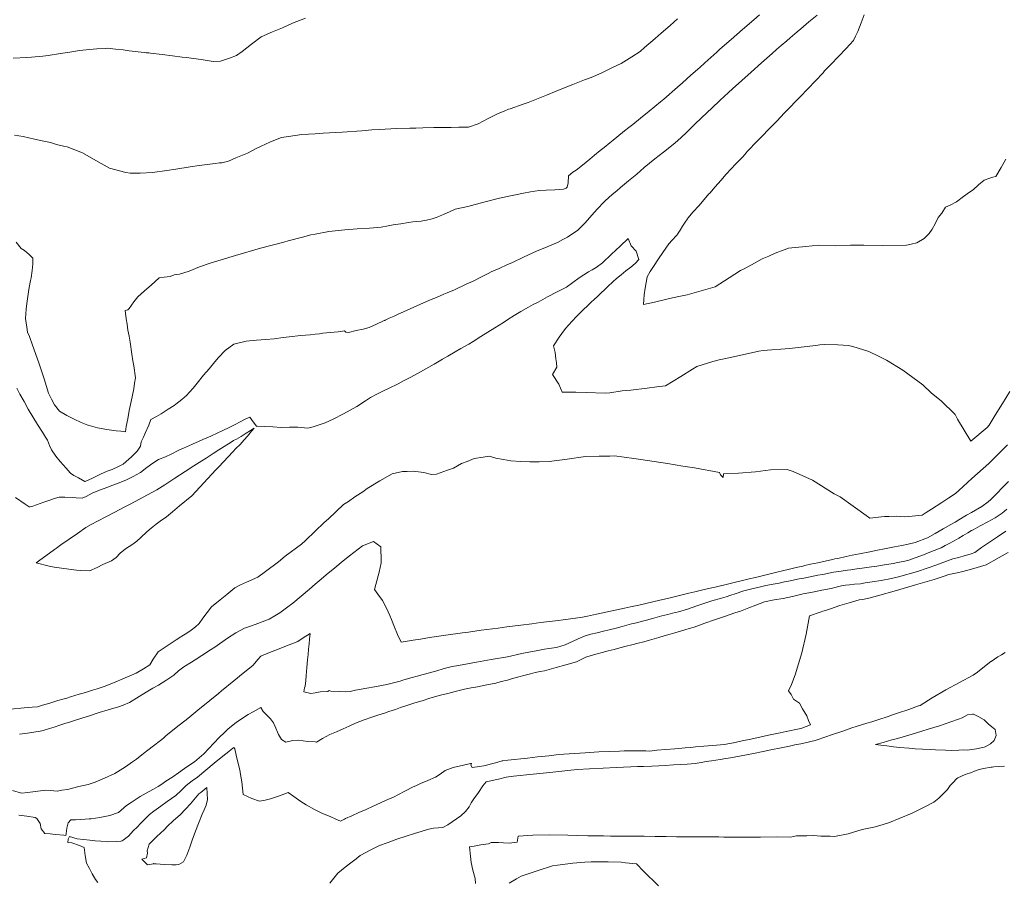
# Model space of a CAD drawing. Header units: inches. Extents: x 11351264 to 11356330, y 6702313 to 6706468.
# Tile 110 of 160: x 11354853 to 11355344, y 6704085 to 6704514. Entities that reach past the tile are written whole.
import ezdxf

# ---------------------------------------------------------------- set-up
doc = ezdxf.new("R2010")
doc.units = ezdxf.units.IN
doc.header["$MEASUREMENT"] = 0
doc.layers.add('Shumate_Contours_clip1', color=7, linetype='Continuous', lineweight=0)

msp = doc.modelspace()

# ---------------------------------------------------------------- linework, layer by layer
at = {"layer": 'Shumate_Contours_clip1'}
for points, elevation in [([(11354995.14, 6704514.99), (11354988.63, 6704512.44), (11354983.61, 6704510.18), (11354978.77, 6704508.08), (11354973.02, 6704505.69), (11354968.27, 6704501.98), (11354963.53, 6704498.32), (11354960.7, 6704496.3), (11354957.24, 6704495), (11354952.72, 6704493.46), (11354949.08, 6704493.43), (11354945.19, 6704493.95), (11354943.13, 6704494.33), (11354939.3, 6704494.88), (11354935.88, 6704495.29), (11354933.61, 6704495.52), (11354928.86, 6704496.13), (11354923.75, 6704496.8), (11354917.9, 6704497.49), (11354916.96, 6704497.61), (11354915.75, 6704497.74), (11354914.73, 6704497.86), (11354910.17, 6704498.4), (11354907.17, 6704498.76), (11354904.16, 6704499.11), (11354900.4, 6704499.55), (11354896.52, 6704500), (11354895.41, 6704499.9), (11354891.16, 6704499.6), (11354885.82, 6704499.16), (11354882.46, 6704498.78), (11354877.62, 6704497.98), (11354872.99, 6704497.28), (11354866.82, 6704496.34), (11354864.25, 6704496.06), (11354858.45, 6704495.56), (11354856.11, 6704495.35), (11354849.4, 6704495)], 1394), ([(11355180.74, 6704514.58), (11355176.99, 6704511.28), (11355172.47, 6704507.43), (11355169.49, 6704504.82), (11355164.17, 6704500.3), (11355161.99, 6704498.39), (11355157.84, 6704495.65), (11355152.61, 6704492.41), (11355148.61, 6704490.5), (11355143.34, 6704487.9), (11355139.9, 6704486.44), (11355137.55, 6704485.47), (11355134.31, 6704484.22), (11355130.2, 6704482.52), (11355128.43, 6704481.87), (11355124.65, 6704480.33), (11355120.22, 6704478.53), (11355115.33, 6704476.57), (11355111.98, 6704475.24), (11355106.15, 6704472.99), (11355103.69, 6704472.07), (11355097.21, 6704469.75), (11355096.36, 6704469.67), (11355094.28, 6704468.6), (11355091.21, 6704467.38), (11355089.19, 6704466.44), (11355086.26, 6704465.02), (11355081.27, 6704462.37), (11355076.41, 6704460.63), (11355071.64, 6704460.56), (11355067.76, 6704460.53), (11355062.54, 6704460.53), (11355059.1, 6704460.44), (11355053.6, 6704460.28), (11355050.14, 6704460.22), (11355047.14, 6704460.14), (11355040.7, 6704460.04), (11355031.97, 6704459.51), (11355028.18, 6704459.23), (11355023.31, 6704458.87), (11355013.46, 6704458.1), (11355003.98, 6704457.66), (11355000, 6704457.39), (11354993.33, 6704456.93), (11354986.66, 6704456.04), (11354983.18, 6704455.5), (11354980.96, 6704454.71), (11354977.36, 6704453.18), (11354973.11, 6704451.1), (11354970.6, 6704449.93), (11354966.16, 6704447.75), (11354960.49, 6704445.36), (11354956.82, 6704443.68), (11354953.46, 6704442.8), (11354952.27, 6704442.81), (11354950.05, 6704442.55), (11354942.18, 6704441.5), (11354937.72, 6704440.92), (11354930.42, 6704439.67), (11354926.07, 6704439.08), (11354918.79, 6704438.1), (11354912.66, 6704437.78), (11354907.77, 6704437.66), (11354905.57, 6704438.01), (11354897.44, 6704440.27), (11354890.61, 6704444.02), (11354883.93, 6704447.77), (11354876.35, 6704450.8), (11354874.53, 6704451.11), (11354872.39, 6704451.66), (11354870.41, 6704452.22), (11354868.04, 6704453.03), (11354864.7, 6704453.7), (11354860.05, 6704454.73), (11354854.33, 6704455.96), (11354850.09, 6704456.69)], 1392), ([(11355221.55, 6704516.58), (11355218.69, 6704514.19), (11355213.04, 6704509.32), (11355207.4, 6704504.4), (11355201.77, 6704499.46), (11355200.26, 6704498.07), (11355194.38, 6704492.75), (11355191.83, 6704490.37), (11355187.38, 6704486.53), (11355183.15, 6704482.8), (11355180.6, 6704480.59), (11355173.83, 6704474.64), (11355172.11, 6704473.21), (11355166.48, 6704468.59), (11355162.18, 6704465.12), (11355158.34, 6704462.04), (11355156.32, 6704460.41), (11355154.27, 6704458.76), (11355150.47, 6704455.7), (11355148.66, 6704454.23), (11355146.96, 6704452.86), (11355144.13, 6704450.57), (11355142.09, 6704448.93), (11355139.25, 6704446.64), (11355136.91, 6704444.75), (11355133.31, 6704441.76), (11355130.16, 6704439.25), (11355128.41, 6704438.27), (11355126.24, 6704436.37), (11355126.18, 6704432.97), (11355125.62, 6704430.73), (11355125.15, 6704430.3), (11355123.87, 6704429.68), (11355119.42, 6704429.37), (11355115.1, 6704429.2), (11355111.71, 6704429), (11355107.28, 6704428.4), (11355103.95, 6704427.81), (11355099.86, 6704426.97), (11355096.54, 6704426.19), (11355091.93, 6704425.18), (11355084.03, 6704423.26), (11355076.19, 6704421.09), (11355073.74, 6704420.62), (11355069.81, 6704419.71), (11355067.22, 6704418.64), (11355063.92, 6704417.09), (11355062.39, 6704416.38), (11355060.88, 6704415.71), (11355058.37, 6704415), (11355055.58, 6704414.25), (11355052.85, 6704413.81), (11355050.74, 6704413.59), (11355048.63, 6704413.38), (11355046.53, 6704413.07), (11355042.74, 6704412.53), (11355038.83, 6704411.92), (11355036.42, 6704411.42), (11355032.88, 6704410.75), (11355027.15, 6704410.29), (11355020.98, 6704409.9), (11355014.82, 6704409.52), (11355006.87, 6704408.56), (11355000, 6704407.36), (11354997.88, 6704406.99), (11354993.63, 6704405.87), (11354986.44, 6704403.96), (11354984.33, 6704403.31), (11354972.79, 6704400.27), (11354960.23, 6704396.62), (11354947.68, 6704392.87), (11354942.34, 6704390.99), (11354937.07, 6704388.92), (11354932.36, 6704387.41), (11354929.73, 6704386.97), (11354927.75, 6704386.28), (11354924.75, 6704385.9), (11354922.19, 6704385.53), (11354918.15, 6704381.94), (11354914.88, 6704379.03), (11354911.55, 6704376.15), (11354909.51, 6704373.54), (11354907.24, 6704370.27), (11354906.62, 6704369.63), (11354905.17, 6704369.19), (11354905.77, 6704365.11), (11354906.17, 6704362.47), (11354906.62, 6704359.53), (11354907.2, 6704356.44), (11354907.67, 6704353.5), (11354908.62, 6704347.56), (11354909.12, 6704344.2), (11354909.5, 6704341.62), (11354910.3, 6704335.7), (11354909.96, 6704333.08), (11354909.61, 6704330.17), (11354908.26, 6704323.97), (11354907.3, 6704319.37), (11354906.51, 6704315.2), (11354905.78, 6704311.43), (11354905.34, 6704308.83), (11354903.06, 6704309.09), (11354900.76, 6704309.3), (11354896.15, 6704309.94), (11354891.5, 6704310.85), (11354886.86, 6704312.07), (11354886.67, 6704312.12), (11354883.29, 6704313.41), (11354879.73, 6704315.1), (11354876.11, 6704317.02), (11354872.49, 6704319.04), (11354870.02, 6704322.24), (11354868.43, 6704325.13), (11354867.01, 6704328.02), (11354864.79, 6704335.29), (11354863.2, 6704340.24), (11354862.27, 6704342.68), (11354861.3, 6704345.51), (11354859.03, 6704352), (11354857.48, 6704356.26), (11354856.52, 6704358.45), (11354856.23, 6704360.97), (11354855.48, 6704365.3), (11354855.91, 6704369.9), (11354856.11, 6704372.74), (11354856.65, 6704376.18), (11354857.05, 6704378.59), (11354857.41, 6704380.7), (11354858.07, 6704384.3), (11354858.28, 6704385.55), (11354858.84, 6704389.19), (11354859.23, 6704392.46), (11354859.23, 6704393.14), (11354859.23, 6704395.33), (11354857.43, 6704397.2), (11354855.1, 6704399.09), (11354853.33, 6704400.19), (11354850.92, 6704403.33)], 1390), ([(11355250.24, 6704516.39), (11355246.24, 6704513.11), (11355242.12, 6704509.7), (11355240.27, 6704508.18), (11355236.81, 6704505.2), (11355235.12, 6704503.73), (11355232.33, 6704501.32), (11355229.99, 6704499.27), (11355227.85, 6704497.42), (11355222.56, 6704492.66), (11355217.42, 6704487.99), (11355212.72, 6704483.84), (11355208.15, 6704479.78), (11355206.12, 6704477.91), (11355201.79, 6704473.89), (11355197.73, 6704470.09), (11355195.46, 6704467.93), (11355189.47, 6704462.29), (11355184.75, 6704457.69), (11355180.64, 6704453.85), (11355178.44, 6704452.05), (11355173.66, 6704448.2), (11355169.36, 6704444.85), (11355166.69, 6704442.65), (11355164.03, 6704440.52), (11355160.34, 6704437.29), (11355156.26, 6704433.9), (11355152.19, 6704430.51), (11355150.38, 6704428.99), (11355148.15, 6704427.05), (11355144.65, 6704423.94), (11355144.02, 6704423.39), (11355140.53, 6704419.77), (11355137.93, 6704416.74), (11355134.6, 6704412.94), (11355131.43, 6704409.87), (11355130.77, 6704409.17), (11355129.49, 6704408.32), (11355125.87, 6704405.88), (11355123.55, 6704404.58), (11355120.88, 6704403.23), (11355115.65, 6704401.04), (11355110.4, 6704398.91), (11355104.2, 6704395.98), (11355097.97, 6704393.09), (11355095.97, 6704392.2), (11355091.72, 6704390.25), (11355087.72, 6704388.49), (11355086.17, 6704387.71), (11355082.98, 6704386.05), (11355078.69, 6704383.96), (11355075.29, 6704382.36), (11355069.41, 6704379.57), (11355065.88, 6704378.1), (11355065.01, 6704377.74), (11355064.18, 6704377.38), (11355060.46, 6704375.82), (11355057.9, 6704374.71), (11355055.57, 6704373.72), (11355050.68, 6704371.6), (11355045.8, 6704369.47), (11355043.99, 6704368.66), (11355041.65, 6704367.57), (11355039.3, 6704366.48), (11355036.96, 6704365.39), (11355034.92, 6704364.45), (11355034.7, 6704364.35), (11355034.44, 6704364.22), (11355033.79, 6704363.91), (11355030.51, 6704362.38), (11355026.94, 6704360.8), (11355023.92, 6704360.01), (11355020.35, 6704359.26), (11355016.64, 6704358.25), (11355015.19, 6704358.4), (11355014.57, 6704359.09), (11355011.39, 6704358.65), (11355007.51, 6704358.37), (11355003.83, 6704357.91), (11355002.12, 6704357.64), (11355000, 6704357.42), (11354997.49, 6704357.16), (11354992.87, 6704356.83), (11354987, 6704356.21), (11354984.03, 6704355.75), (11354979.48, 6704355.22), (11354975.45, 6704354.85), (11354970.7, 6704354.46), (11354965.57, 6704353.95), (11354959.45, 6704352.56), (11354955.13, 6704349.41), (11354951.72, 6704345.85), (11354949.97, 6704343.62), (11354947.05, 6704340.18), (11354944.31, 6704337.09), (11354941.18, 6704333), (11354939.14, 6704330.56), (11354937.27, 6704328.49), (11354935.74, 6704326.95), (11354933.42, 6704324.84), (11354930.52, 6704322.52), (11354929.64, 6704321.94), (11354926.69, 6704320.04), (11354923.12, 6704317.71), (11354920.85, 6704316.43), (11354917.98, 6704314.97), (11354917.02, 6704312.16), (11354915.24, 6704308.13), (11354914.33, 6704306.12), (11354913.25, 6704303.83), (11354912.91, 6704301.59), (11354911.28, 6704299.17), (11354908.36, 6704296.42), (11354904.19, 6704292.67), (11354901.9, 6704291.58), (11354898.71, 6704290.08), (11354896.31, 6704289.12), (11354892.9, 6704287.72), (11354890.93, 6704286.77), (11354888.96, 6704285.79), (11354885.26, 6704284.06), (11354885.16, 6704284.1), (11354881.93, 6704285.87), (11354879.65, 6704287.04), (11354877.94, 6704288.22), (11354877.88, 6704288.27), (11354877.78, 6704288.41), (11354875.85, 6704290.66), (11354872.88, 6704294.08), (11354870.72, 6704296.72), (11354868.51, 6704299.79), (11354867.55, 6704301.94), (11354866.44, 6704304.62), (11354865.47, 6704306.1), (11354863.96, 6704308.58), (11354861.56, 6704312.41), (11354859.17, 6704316.25), (11354856.88, 6704320.14), (11354854.84, 6704323.89), (11354852.78, 6704327.63), (11354851.13, 6704330.51)], 1388), ([(11355344.44, 6704444.61), (11355342.08, 6704440.58), (11355339.42, 6704436.08), (11355337.97, 6704435.64), (11355336.48, 6704435.25), (11355333.6, 6704434.26), (11355330.83, 6704431.83), (11355328.18, 6704429.46), (11355326.36, 6704428.27), (11355323.35, 6704426.16), (11355319.73, 6704423.37), (11355316.59, 6704421.79), (11355314.38, 6704420.75), (11355312.48, 6704417.86), (11355310.73, 6704415.62), (11355309.14, 6704412.51), (11355307.68, 6704409.86), (11355306.21, 6704407.62), (11355303.64, 6704405.14), (11355300.06, 6704403.02), (11355297.13, 6704402.26), (11355294.79, 6704401.89), (11355282.93, 6704401.72), (11355273.54, 6704401.83), (11355266.96, 6704401.77), (11355259.43, 6704401.43), (11355251.01, 6704401.78), (11355244.73, 6704401.23), (11355235.97, 6704400.4), (11355233.93, 6704399.43), (11355229.34, 6704397.91), (11355226.26, 6704396.29), (11355222.97, 6704395.03), (11355219, 6704392.85), (11355213.99, 6704389.99), (11355212.09, 6704389.13), (11355206.5, 6704385.58), (11355199.39, 6704381.05), (11355185.54, 6704377.1), (11355181.37, 6704376.17), (11355176.63, 6704375.17), (11355169.27, 6704373.49), (11355163.64, 6704372.2), (11355163.8, 6704374.82), (11355164.07, 6704377.04), (11355164.48, 6704380.43), (11355165.53, 6704386.1), (11355167.1, 6704388.65), (11355168.69, 6704391.21), (11355171.17, 6704394.96), (11355173.34, 6704398.14), (11355176.42, 6704402.56), (11355177.96, 6704404.27), (11355180.16, 6704406.7), (11355180.43, 6704407.02), (11355180.64, 6704407.29), (11355181.92, 6704409.28), (11355183.2, 6704411.26), (11355184.48, 6704413.25), (11355185.58, 6704414.97), (11355185.82, 6704415.25), (11355188.53, 6704418.36), (11355191.25, 6704421.48), (11355193.97, 6704424.59), (11355196.36, 6704427.34), (11355196.56, 6704427.57), (11355196.77, 6704427.8), (11355199.48, 6704430.91), (11355202.2, 6704434.03), (11355204.91, 6704437.14), (11355207.35, 6704439.95), (11355207.52, 6704440.12), (11355209.48, 6704442.11), (11355211.26, 6704443.93), (11355213.2, 6704445.93), (11355215.11, 6704447.93), (11355215.25, 6704448.35), (11355217.02, 6704450.15), (11355218.96, 6704452.17), (11355220.89, 6704454.19), (11355222.82, 6704456.21), (11355226.27, 6704459.72), (11355230.14, 6704463.71), (11355234.01, 6704467.7), (11355237.87, 6704471.68), (11355238.45, 6704472.39), (11355241.77, 6704475.79), (11355245.61, 6704479.77), (11355249.45, 6704483.76), (11355253.27, 6704487.74), (11355254.03, 6704488.78), (11355257.1, 6704491.91), (11355260.91, 6704495.91), (11355264.7, 6704499.91), (11355268.47, 6704503.91), (11355269.48, 6704505.97), (11355270.58, 6704508.33), (11355272.32, 6704512.68), (11355273.75, 6704516.6)], 1388), ([(11355346.46, 6704328.96), (11355342.8, 6704323), (11355339.13, 6704317.04), (11355336.15, 6704312.16), (11355335.05, 6704311), (11355327.02, 6704304.1), (11355320.37, 6704315.14), (11355319.1, 6704317.47), (11355312.2, 6704324.22), (11355307.28, 6704328.1), (11355302.95, 6704332.17), (11355293.01, 6704339.5), (11355284.89, 6704344.48), (11355281.29, 6704346.33), (11355276.1, 6704348.86), (11355268.13, 6704351.33), (11355265.89, 6704351.82), (11355260.54, 6704352.08), (11355253.88, 6704352.37), (11355251.7, 6704352.09), (11355249.71, 6704351.84), (11355236.58, 6704350.41), (11355223.43, 6704349.41), (11355221.26, 6704349.01), (11355207.12, 6704345.9), (11355201.45, 6704344.65), (11355198.34, 6704343.79), (11355190.3, 6704341.42), (11355188.14, 6704340.1), (11355182.33, 6704336.32), (11355174.65, 6704331.67), (11355170.36, 6704331.16), (11355165.46, 6704330.48), (11355157.37, 6704329.64), (11355153.15, 6704329.16), (11355146.97, 6704328.3), (11355144.54, 6704328.01), (11355135.2, 6704328.46), (11355130.02, 6704328.53), (11355127.4, 6704328.61), (11355123.18, 6704328.62), (11355121.49, 6704332.61), (11355118.34, 6704337.4), (11355120.57, 6704340.98), (11355120.3, 6704343.18), (11355120.07, 6704345.22), (11355119.71, 6704348.38), (11355118.85, 6704351.65), (11355121.62, 6704355.99), (11355122.98, 6704357.87), (11355124.79, 6704360.32), (11355126.32, 6704362.04), (11355128.11, 6704363.97), (11355130.34, 6704366.27), (11355133.41, 6704369.4), (11355136.09, 6704371.94), (11355137.62, 6704373.39), (11355139.18, 6704374.83), (11355140.73, 6704376.27), (11355142.63, 6704378.01), (11355144.3, 6704379.58), (11355145.97, 6704381.15), (11355148.48, 6704383.48), (11355150.26, 6704385.16), (11355152.6, 6704387.06), (11355154.96, 6704388.97), (11355157.34, 6704390.87), (11355159.51, 6704392.61), (11355159.74, 6704392.85), (11355161.34, 6704394.74), (11355160.01, 6704398.79), (11355157.62, 6704401.57), (11355155.99, 6704405.16), (11355152.03, 6704401.35), (11355147.83, 6704397.3), (11355143.31, 6704393.05), (11355140.03, 6704390.73), (11355138.19, 6704389.47), (11355136.29, 6704388.46), (11355131.69, 6704385.54), (11355128.51, 6704383.15), (11355125.37, 6704380.94), (11355120.65, 6704378.63), (11355115.81, 6704376.13), (11355111.12, 6704373.5), (11355108.75, 6704372.2), (11355106.35, 6704370.91), (11355102.48, 6704368.8), (11355099.25, 6704366.81), (11355096.01, 6704364.72), (11355093.87, 6704363.31), (11355089.55, 6704360.63), (11355082.64, 6704356.34), (11355078.85, 6704353.85), (11355076.65, 6704352.41), (11355072.58, 6704350.31), (11355069.86, 6704348.75), (11355066.06, 6704346.59), (11355063.44, 6704345.05), (11355059.25, 6704342.6), (11355053.94, 6704339.51), (11355047.67, 6704336.06), (11355044.1, 6704334.2), (11355041.35, 6704332.79), (11355036.55, 6704330.42), (11355034.08, 6704329.16), (11355030.65, 6704327.5), (11355027.57, 6704325.87), (11355025, 6704324.23), (11355020.82, 6704321.44), (11355014.11, 6704317.81), (11355008.99, 6704315.13), (11355004.99, 6704313.25), (11355000, 6704311.66), (11354999.57, 6704311.52), (11354996.37, 6704310.65), (11354991.28, 6704311.16), (11354987.17, 6704311.16), (11354983.08, 6704311.04), (11354978.91, 6704311.27), (11354974.74, 6704311.47), (11354971.05, 6704311.56), (11354970.76, 6704311.54), (11354970.65, 6704311.6), (11354969.07, 6704313.73), (11354967.46, 6704316.05), (11354965.04, 6704315.17), (11354962.32, 6704313.69), (11354960.49, 6704312.66), (11354957.42, 6704311.06), (11354953.6, 6704309.25), (11354951.5, 6704308.3), (11354947.97, 6704306.7), (11354944.02, 6704304.93), (11354942.18, 6704304.11), (11354938.73, 6704302.57), (11354934.35, 6704300.65), (11354932.05, 6704299.58), (11354928.18, 6704297.67), (11354925.28, 6704296.41), (11354921.89, 6704294.95), (11354919.04, 6704293.24), (11354915.98, 6704291.05), (11354912.81, 6704288.56), (11354909.19, 6704286.52), (11354905.61, 6704284.69), (11354900.85, 6704282.9), (11354898.53, 6704282), (11354896.57, 6704281.25), (11354892.35, 6704279.67), (11354888.72, 6704278.24), (11354885.76, 6704276.65), (11354883.85, 6704275.78), (11354880.87, 6704275.89), (11354878.72, 6704276.14), (11354875.14, 6704276.2), (11354872.25, 6704276.29), (11354870.51, 6704275.78), (11354867.15, 6704274.55), (11354864.65, 6704273.67), (11354859.23, 6704271.75), (11354857.79, 6704271.35), (11354857.38, 6704271.4), (11354855.43, 6704272.77), (11354850.46, 6704276.1)], 1386), ([(11355345.17, 6704302.38), (11355341.94, 6704299.02), (11355336, 6704293.05), (11355327.47, 6704285.5), (11355320.9, 6704279.49), (11355319.28, 6704278.06), (11355316.01, 6704275.92), (11355312.43, 6704273.56), (11355307.31, 6704270.21), (11355304.7, 6704268.57), (11355302.67, 6704267.21), (11355297.71, 6704266.71), (11355294.02, 6704266.52), (11355289.67, 6704266.73), (11355286.09, 6704266.68), (11355283.92, 6704266.53), (11355276.66, 6704265.72), (11355274.81, 6704267.05), (11355261.85, 6704276.33), (11355258.81, 6704277.87), (11355248.05, 6704284.74), (11355238.4, 6704289.04), (11355235.4, 6704289.96), (11355227.07, 6704289.91), (11355219.59, 6704288.93), (11355211.01, 6704288.14), (11355203.65, 6704287.82), (11355203.47, 6704286.03), (11355202.16, 6704287.41), (11355201.65, 6704288.55), (11355189.11, 6704290.84), (11355183.26, 6704291.73), (11355175.73, 6704293.04), (11355162.42, 6704295.09), (11355158.82, 6704295.58), (11355149.27, 6704296.76), (11355146.85, 6704296.74), (11355141.57, 6704296.68), (11355134.8, 6704296.52), (11355125.61, 6704295.17), (11355116.75, 6704294.08), (11355111.69, 6704293.9), (11355107.1, 6704293.89), (11355102.41, 6704294.02), (11355097.52, 6704294.42), (11355093.86, 6704295), (11355090.04, 6704295.6), (11355086.69, 6704296.67), (11355083.74, 6704296.24), (11355079.35, 6704295.47), (11355075.77, 6704294.04), (11355072.95, 6704292.95), (11355068.88, 6704290.69), (11355066.01, 6704289.65), (11355060.44, 6704287.67), (11355058.06, 6704287.53), (11355054.19, 6704288.45), (11355048.77, 6704289.18), (11355045.88, 6704289.11), (11355043.5, 6704289.09), (11355038.45, 6704287.9), (11355032.18, 6704284.36), (11355025.96, 6704280.53), (11355023.69, 6704278.84), (11355019.8, 6704276.45), (11355016.64, 6704274.07), (11355014.17, 6704272.55), (11355006.65, 6704265.49), (11355004.48, 6704263.59), (11355000, 6704259.33), (11354995.15, 6704254.72), (11354993.22, 6704252.89), (11354985.07, 6704246.79), (11354981.62, 6704244.05), (11354975.28, 6704239.21), (11354971.42, 6704236.44), (11354965.74, 6704233.91), (11354962.8, 6704232.47), (11354959.99, 6704230.99), (11354955.96, 6704227.66), (11354952.59, 6704225.03), (11354948.23, 6704221.59), (11354943.97, 6704215.86), (11354942.05, 6704213.33), (11354940.29, 6704211.64), (11354938.18, 6704210.03), (11354935.92, 6704208.44), (11354933.57, 6704206.96), (11354933.47, 6704206.85), (11354933, 6704206.58), (11354930.68, 6704205.15), (11354927.69, 6704203.2), (11354924.71, 6704201.23), (11354921.75, 6704199.15), (11354919.13, 6704195.58), (11354917.53, 6704192.69), (11354914.37, 6704190.62), (11354910.71, 6704188.45), (11354904.11, 6704185.72), (11354900.16, 6704184.08), (11354894.74, 6704181.81), (11354891.27, 6704180.68), (11354888.9, 6704180.01), (11354886.92, 6704179.44), (11354884.26, 6704178.64), (11354882.23, 6704178.03), (11354878, 6704176.72), (11354876.06, 6704176.14), (11354874.13, 6704175.57), (11354871.72, 6704174.85), (11354867.68, 6704173.6), (11354863.96, 6704172.5), (11354861.54, 6704171.79), (11354858.92, 6704171.59), (11354856.92, 6704171.42), (11354854.93, 6704171.25), (11354848.06, 6704170.58)], 1384), ([(11355345.68, 6704284.05), (11355343.24, 6704281.5), (11355339.45, 6704277.54), (11355336.96, 6704275.07), (11355335.67, 6704273.86), (11355332.48, 6704271.63), (11355327.28, 6704268.63), (11355324.78, 6704267.19), (11355320.89, 6704264.94), (11355319.09, 6704263.85), (11355317.04, 6704262.66), (11355313.13, 6704260.43), (11355309.22, 6704258.19), (11355305.32, 6704255.95), (11355299.19, 6704253.57), (11355295.69, 6704252.86), (11355292.59, 6704252.22), (11355288.83, 6704251.44), (11355283.94, 6704250.49), (11355280.4, 6704249.85), (11355275.79, 6704248.91), (11355272.19, 6704248.17), (11355271.36, 6704248.04), (11355267.85, 6704247.29), (11355264.74, 6704246.62), (11355260.67, 6704245.74), (11355259.17, 6704245.43), (11355257.98, 6704245.19), (11355254.34, 6704244.39), (11355250.7, 6704243.59), (11355247.06, 6704242.77), (11355244.17, 6704242.11), (11355243.2, 6704241.91), (11355239.84, 6704241.11), (11355236.47, 6704240.32), (11355233.1, 6704239.52), (11355230.22, 6704238.82), (11355229.54, 6704238.69), (11355226.19, 6704237.88), (11355222.84, 6704237.08), (11355219.49, 6704236.27), (11355216.43, 6704235.54), (11355213.03, 6704234.72), (11355209.63, 6704233.9), (11355206.23, 6704233.08), (11355202.92, 6704232.28), (11355202.8, 6704232.24), (11355199.45, 6704231.45), (11355197, 6704230.86), (11355192.67, 6704229.89), (11355189.31, 6704229.14), (11355186.25, 6704228.39), (11355182.94, 6704227.58), (11355179.63, 6704226.77), (11355176.33, 6704225.96), (11355174.21, 6704225.46), (11355171.81, 6704224.88), (11355168.31, 6704224.04), (11355164.82, 6704223.22), (11355161.32, 6704222.41), (11355157.18, 6704221.65), (11355154.2, 6704220.95), (11355147.2, 6704219.41), (11355140.21, 6704217.9), (11355135.85, 6704216.98), (11355133.22, 6704216.43), (11355124.93, 6704215.2), (11355119.88, 6704214.61), (11355116.8, 6704214.25), (11355112.39, 6704213.72), (11355107.99, 6704213.16), (11355102.55, 6704212.46), (11355095.54, 6704211.55), (11355091.25, 6704210.98), (11355082.83, 6704209.89), (11355076.38, 6704209.04), (11355073.49, 6704208.66), (11355065.13, 6704207.53), (11355056.98, 6704206.24), (11355052.52, 6704205.53), (11355048.83, 6704204.94), (11355042.87, 6704203.99), (11355041.11, 6704207.72), (11355039.57, 6704211.53), (11355038.01, 6704215.33), (11355037.19, 6704217.27), (11355035.52, 6704220.91), (11355033.62, 6704224.72), (11355031.16, 6704227.94), (11355029.56, 6704230.17), (11355030.24, 6704232.66), (11355031.92, 6704238.82), (11355032.81, 6704243.44), (11355032.82, 6704246.58), (11355032.77, 6704249.36), (11355032.75, 6704251.56), (11355029.06, 6704254.11), (11355023.6, 6704252), (11355017.15, 6704246.92), (11355013.95, 6704244.48), (11355009.71, 6704241.05), (11355005.46, 6704237.52), (11355002.92, 6704235.32), (11355000, 6704232.88), (11354997.09, 6704230.45), (11354988.76, 6704223.34), (11354985.62, 6704221.05), (11354982.29, 6704218.62), (11354979.83, 6704217.16), (11354976.98, 6704215.5), (11354971.42, 6704213.3), (11354968.15, 6704212.18), (11354964.72, 6704210.99), (11354960.39, 6704208.57), (11354956.27, 6704205.89), (11354949.92, 6704201.55), (11354947.85, 6704200.19), (11354943.44, 6704197.33), (11354940.09, 6704195.17), (11354938.28, 6704194.08), (11354934.56, 6704191.74), (11354931.9, 6704189.69), (11354929.45, 6704187.57), (11354925.48, 6704184.81), (11354921.84, 6704182.56), (11354919.1, 6704181.1), (11354915.67, 6704179), (11354912.25, 6704176.9), (11354907.4, 6704173.94), (11354904.22, 6704172.61), (11354901.92, 6704171.79), (11354896.74, 6704170.22), (11354892.32, 6704168.84), (11354886.89, 6704167.12), (11354884.09, 6704166.22), (11354883.09, 6704165.91), (11354880.52, 6704165.09), (11354877.9, 6704164.27), (11354875.15, 6704163.39), (11354872.71, 6704162.62), (11354869.78, 6704161.69), (11354867.53, 6704160.98), (11354864.41, 6704159.98), (11354863.65, 6704159.79), (11354862.86, 6704159.66), (11354856.6, 6704158.68), (11354852.48, 6704158.1)], 1382), ([(11355344.91, 6704270.3), (11355342.63, 6704268.2), (11355339.05, 6704266.01), (11355335.36, 6704263.93), (11355331.62, 6704261.9), (11355328.17, 6704260.03), (11355327.72, 6704259.75), (11355327.34, 6704259.55), (11355325.42, 6704258.42), (11355323.17, 6704257.09), (11355320.92, 6704255.75), (11355318.68, 6704254.49), (11355316.21, 6704253.16), (11355314.19, 6704252.15), (11355312.16, 6704251.03), (11355307.28, 6704249.11), (11355303.26, 6704247.58), (11355295.55, 6704244.69), (11355293.18, 6704244.17), (11355290.44, 6704243.61), (11355288.32, 6704243.18), (11355284.89, 6704242.6), (11355280.07, 6704241.91), (11355277.41, 6704241.54), (11355271.67, 6704240.64), (11355270.17, 6704240.53), (11355267.08, 6704240.09), (11355265.47, 6704239.83), (11355262.35, 6704239.38), (11355258.47, 6704238.78), (11355253.08, 6704237.75), (11355250.63, 6704237.29), (11355248.39, 6704236.83), (11355245.94, 6704236.37), (11355243.69, 6704235.92), (11355241.26, 6704235.46), (11355236.03, 6704234.35), (11355234.01, 6704233.98), (11355231.32, 6704233.45), (11355229.34, 6704233.08), (11355224.69, 6704232.22), (11355221.36, 6704231.44), (11355219.23, 6704230.93), (11355217.09, 6704230.39), (11355213.77, 6704229.52), (11355209.36, 6704228.07), (11355207.33, 6704227.4), (11355204.9, 6704226.64), (11355202.66, 6704225.9), (11355197.86, 6704224.51), (11355193.37, 6704223.04), (11355190.36, 6704222.03), (11355185.61, 6704220.44), (11355181.12, 6704219.12), (11355178.12, 6704218.36), (11355175.92, 6704217.79), (11355172.92, 6704217.02), (11355168.24, 6704215.78), (11355165.25, 6704215), (11355163.22, 6704214.47), (11355160.23, 6704213.69), (11355157.75, 6704213.03), (11355153.12, 6704211.79), (11355150.03, 6704210.94), (11355146.63, 6704210.1), (11355143.79, 6704209.41), (11355140.58, 6704208.66), (11355137.45, 6704207.88), (11355134.57, 6704207.15), (11355131.15, 6704205.68), (11355128.7, 6704204.43), (11355124.73, 6704202.6), (11355120.35, 6704201.35), (11355116.54, 6704200.76), (11355114.26, 6704200.5), (11355110.15, 6704199.7), (11355107.37, 6704199.18), (11355103.11, 6704198.35), (11355095.86, 6704196.74), (11355087.78, 6704195.26), (11355080.4, 6704193.95), (11355071.5, 6704192.4), (11355068.36, 6704191.79), (11355064.98, 6704191.01), (11355059.41, 6704189.43), (11355053.84, 6704187.86), (11355050.86, 6704187.03), (11355048.27, 6704186.29), (11355044.15, 6704185.15), (11355043.21, 6704184.87), (11355042.42, 6704184.62), (11355035.79, 6704182.83), (11355029.61, 6704181.74), (11355025.77, 6704181.06), (11355020.07, 6704180.11), (11355017.44, 6704179.38), (11355014.89, 6704179.28), (11355012.13, 6704179.47), (11355007.87, 6704179.59), (11355006.98, 6704179.84), (11355006.22, 6704179.43), (11355002.46, 6704179.21), (11355000, 6704178.69), (11354999.97, 6704178.68), (11354997.84, 6704178.37), (11354994.27, 6704179.27), (11354994.74, 6704181.21), (11354994.99, 6704182.03), (11354995.26, 6704184.93), (11354995.48, 6704187.33), (11354995.85, 6704191.32), (11354996.21, 6704195.14), (11354996.47, 6704197.91), (11354996.7, 6704200.45), (11354996.96, 6704203.18), (11354997.16, 6704205.46), (11354997.44, 6704208.31), (11354994.07, 6704206.09), (11354991.32, 6704204.34), (11354984.89, 6704201.86), (11354981.26, 6704200.4), (11354977.15, 6704198.81), (11354972.88, 6704196.93), (11354971.31, 6704195.32), (11354969.08, 6704192.44), (11354966.42, 6704190.32), (11354964.14, 6704188.45), (11354959.45, 6704184.73), (11354953.28, 6704179.72), (11354951.73, 6704178.46), (11354947.44, 6704174.98), (11354941.49, 6704170.13), (11354936.43, 6704166), (11354930.7, 6704161.37), (11354925.54, 6704157.27), (11354924.34, 6704156.07), (11354922.8, 6704155.01), (11354919.4, 6704152.35), (11354916.6, 6704150.16), (11354914.43, 6704148.49), (11354910.84, 6704145.71), (11354908.92, 6704144.35), (11354905.41, 6704141.82), (11354900.11, 6704138.59), (11354894.91, 6704136.18), (11354890.23, 6704134.18), (11354886.77, 6704133.1), (11354882.08, 6704132.01), (11354876.42, 6704130.6), (11354873.63, 6704130.26), (11354871.35, 6704129.76), (11354867.95, 6704130.03), (11354865.69, 6704130.16), (11354860.33, 6704129.51), (11354856.66, 6704129.12), (11354853.45, 6704128.78), (11354848.98, 6704129.98)], 1380), ([(11355344.47, 6704259.23), (11355340.26, 6704256.52), (11355336.19, 6704253.81), (11355332.25, 6704251.09), (11355328.86, 6704248.69), (11355327.09, 6704248.04), (11355323.1, 6704246.89), (11355320.76, 6704246.21), (11355318.04, 6704245.45), (11355314.78, 6704244.29), (11355309.96, 6704242.59), (11355305.14, 6704240.9), (11355300.34, 6704239.2), (11355290.81, 6704236.55), (11355287.35, 6704235.63), (11355282.3, 6704234.79), (11355277.72, 6704234.05), (11355274.28, 6704233.47), (11355271.86, 6704233.07), (11355268.99, 6704232.91), (11355266.39, 6704232.57), (11355264.51, 6704232.3), (11355262.4, 6704232.05), (11355259.86, 6704231.4), (11355257.26, 6704230.76), (11355252.57, 6704229.85), (11355248, 6704228.96), (11355243.32, 6704228.03), (11355237.97, 6704226.72), (11355233.29, 6704225.82), (11355228.82, 6704225), (11355224.09, 6704224.13), (11355219.7, 6704222.42), (11355216.23, 6704221.04), (11355212.16, 6704219.49), (11355209.26, 6704218.56), (11355204.64, 6704216.98), (11355199.1, 6704215.18), (11355194.25, 6704213.43), (11355189.01, 6704211.53), (11355186.51, 6704210.75), (11355184.35, 6704210.08), (11355179.33, 6704208.58), (11355176.96, 6704207.96), (11355173.97, 6704207.16), (11355171.41, 6704206.25), (11355166.76, 6704204.95), (11355163.88, 6704204.2), (11355161.01, 6704203.46), (11355157.89, 6704202.65), (11355155.04, 6704201.91), (11355151.89, 6704201.08), (11355149.03, 6704200.36), (11355146.12, 6704199.6), (11355143.18, 6704198.88), (11355140.56, 6704198.14), (11355137.69, 6704197.3), (11355134.96, 6704196.48), (11355130.34, 6704194.23), (11355124.96, 6704192.62), (11355120.18, 6704191.29), (11355114.39, 6704189.76), (11355112.14, 6704189.35), (11355109.74, 6704188.81), (11355107.31, 6704188.15), (11355104.09, 6704187.33), (11355101.56, 6704186.63), (11355098.43, 6704185.83), (11355095.81, 6704185.11), (11355092.78, 6704184.34), (11355090.05, 6704183.58), (11355085.63, 6704182.69), (11355080.95, 6704181.79), (11355077.73, 6704181.18), (11355074.52, 6704180.57), (11355069.72, 6704179.35), (11355066.12, 6704178.44), (11355062.52, 6704177.53), (11355057.14, 6704176), (11355053.29, 6704174.81), (11355049.76, 6704173.74), (11355046.13, 6704172.63), (11355042.58, 6704171.38), (11355040.02, 6704170.48), (11355036.74, 6704169.35), (11355034.48, 6704168.66), (11355031.3, 6704167.61), (11355028.21, 6704166.67), (11355024.49, 6704165.24), (11355020.06, 6704163.53), (11355016.92, 6704162.12), (11355014.02, 6704160.83), (11355010.55, 6704159.31), (11355007.33, 6704157.94), (11355003.67, 6704155.98), (11355000.57, 6704154.19), (11355000, 6704154.23), (11354996.12, 6704154.52), (11354991.83, 6704155.08), (11354988.85, 6704155.05), (11354985.4, 6704154.22), (11354983.11, 6704155.49), (11354981.75, 6704157.9), (11354979.89, 6704162.31), (11354979.23, 6704163.74), (11354977.74, 6704165.78), (11354975.88, 6704167.57), (11354974.12, 6704169.43), (11354972.85, 6704171.35), (11354968.99, 6704169.32), (11354966.64, 6704167.88), (11354964.8, 6704166.79), (11354960.65, 6704163.95), (11354956.55, 6704160.79), (11354954.67, 6704158.87), (11354952.33, 6704156.65), (11354949.43, 6704153.62), (11354944.42, 6704148.4), (11354939.85, 6704144.32), (11354936.99, 6704142.45), (11354934.78, 6704140.95), (11354931.75, 6704138.82), (11354928.96, 6704136.93), (11354928.5, 6704136.54), (11354925.59, 6704134.69), (11354923.45, 6704133.2), (11354921.71, 6704132.09), (11354919.36, 6704130.69), (11354917.12, 6704129.52), (11354912.64, 6704126.98), (11354910.19, 6704125.34), (11354908.17, 6704124.01), (11354905.89, 6704122.57), (11354901.93, 6704119.1), (11354897.5, 6704117.62), (11354895.03, 6704117.08), (11354892.55, 6704116.63), (11354888.27, 6704115.94), (11354887.6, 6704115.89), (11354887.25, 6704115.88), (11354885.25, 6704115.75), (11354882.87, 6704115.63), (11354880.48, 6704115.5), (11354878.09, 6704115.4), (11354876.74, 6704113.97), (11354876.15, 6704111.35), (11354875.8, 6704108.66), (11354875.73, 6704108.47), (11354875.66, 6704107.62), (11354874.71, 6704107.72), (11354870.57, 6704108.11), (11354867.82, 6704108.38), (11354865.23, 6704108.65), (11354863.3, 6704110.9), (11354862.86, 6704113.53), (11354861.2, 6704116.08), (11354860.32, 6704116.64), (11354856.26, 6704117.24), (11354852.19, 6704117.78)], 1378), ([(11355345.53, 6704248.58), (11355341.13, 6704246.13), (11355334.56, 6704242.48), (11355327.26, 6704240.29), (11355322.91, 6704239.15), (11355320.2, 6704238.53), (11355316.03, 6704237.62), (11355313.62, 6704236.81), (11355308.63, 6704235.2), (11355299.27, 6704232.47), (11355289.83, 6704229.78), (11355280.34, 6704227.11), (11355276.71, 6704226.04), (11355273.16, 6704225.28), (11355271.21, 6704225), (11355266.31, 6704223.66), (11355264.02, 6704222.93), (11355261.59, 6704222.18), (11355256.96, 6704220.62), (11355254.45, 6704219.79), (11355253.2, 6704219.36), (11355252.37, 6704219.14), (11355246.56, 6704217.17), (11355244.85, 6704207.91), (11355242.66, 6704198.7), (11355239.4, 6704187.77), (11355237.5, 6704182.84), (11355236.1, 6704179.72), (11355237.28, 6704177.96), (11355238.51, 6704175.51), (11355241.51, 6704173.62), (11355242.97, 6704170.78), (11355245.15, 6704167.21), (11355245.93, 6704164.96), (11355246.99, 6704162.79), (11355242.65, 6704161.16), (11355241.34, 6704160.83), (11355234.91, 6704159.45), (11355231.87, 6704158.82), (11355226.09, 6704157.58), (11355222.4, 6704156.79), (11355217.29, 6704155.69), (11355212.91, 6704154.75), (11355208.52, 6704153.8), (11355205.7, 6704153.28), (11355204.12, 6704153.01), (11355198.1, 6704152.5), (11355193.84, 6704152.12), (11355189.58, 6704151.73), (11355187.34, 6704151.46), (11355184.48, 6704151.24), (11355179.26, 6704150.81), (11355174.85, 6704150.45), (11355170.44, 6704150.1), (11355166.91, 6704149.69), (11355164.82, 6704149.83), (11355157.97, 6704149.75), (11355154.07, 6704149.76), (11355151.71, 6704149.7), (11355146.51, 6704149.54), (11355141.43, 6704149.3), (11355134.54, 6704148.86), (11355129.23, 6704148.51), (11355123.93, 6704148.17), (11355120.18, 6704147.77), (11355116.45, 6704147.36), (11355110.85, 6704146.75), (11355105.92, 6704146.22), (11355102.61, 6704145.85), (11355099.3, 6704145.47), (11355095.99, 6704145.1), (11355093.57, 6704144.83), (11355093.21, 6704144.76), (11355089.9, 6704143.83), (11355087.98, 6704143.29), (11355086.05, 6704142.76), (11355084.8, 6704142.49), (11355084.1, 6704142.38), (11355082, 6704142.06), (11355078.23, 6704141.44), (11355077.53, 6704142.72), (11355077.98, 6704143.54), (11355077.49, 6704143.47), (11355076.74, 6704143.33), (11355073.21, 6704142.52), (11355071.01, 6704142.06), (11355068.77, 6704141.53), (11355064.84, 6704139.97), (11355062.33, 6704138.27), (11355059.98, 6704136.71), (11355056.2, 6704135.04), (11355052.5, 6704133.46), (11355050.44, 6704132.56), (11355048.49, 6704131.71), (11355045, 6704129.89), (11355041.24, 6704127.93), (11355039.33, 6704126.9), (11355035.09, 6704125), (11355032.57, 6704123.88), (11355028.92, 6704122.31), (11355025.38, 6704120.66), (11355021.82, 6704119.04), (11355018.27, 6704117.43), (11355015.16, 6704116.02), (11355014.61, 6704115.76), (11355012.67, 6704114.72), (11355009.97, 6704115.96), (11355007.71, 6704116.88), (11355003.38, 6704118.72), (11355000, 6704120.45), (11354999.65, 6704120.63), (11354995.57, 6704122.85), (11354992.76, 6704124.49), (11354989.37, 6704126.98), (11354986.58, 6704129.11), (11354982.23, 6704127.42), (11354977.76, 6704125.92), (11354975.02, 6704125.25), (11354972.28, 6704124.77), (11354968.41, 6704125.98), (11354964.07, 6704128.08), (11354963.39, 6704134.44), (11354962.81, 6704138.02), (11354962.34, 6704140.34), (11354961.59, 6704143.49), (11354960.65, 6704147.7), (11354959.89, 6704150.79), (11354959.42, 6704151.45), (11354958.08, 6704150.53), (11354956.98, 6704149.55), (11354953.86, 6704147.12), (11354949.66, 6704143.67), (11354945.53, 6704140.22), (11354941.37, 6704136.74), (11354938.61, 6704134.85), (11354935.68, 6704132.47), (11354933.14, 6704130.02), (11354930.52, 6704127.62), (11354926.19, 6704124.56), (11354923, 6704122.31), (11354919.53, 6704119.67), (11354917.4, 6704118.07), (11354914.64, 6704115.42), (11354913.04, 6704113.76), (11354911.2, 6704111.8), (11354909.34, 6704110.06), (11354906.81, 6704107.34), (11354904.16, 6704105.35), (11354903.66, 6704104.98), (11354903.07, 6704104.76), (11354900.76, 6704104.7), (11354896.23, 6704104.53), (11354893.04, 6704104.83), (11354890.3, 6704105.01), (11354887.63, 6704105.23), (11354884.45, 6704105.65), (11354881.32, 6704106.02), (11354877.52, 6704107.1), (11354876.77, 6704105.85), (11354876.61, 6704104.19), (11354878.64, 6704104.01), (11354882.4, 6704102.68), (11354884.83, 6704101.67), (11354885.32, 6704097.71), (11354885.9, 6704093.81), (11354887.39, 6704091.11), (11354888.84, 6704088.48), (11354890.4, 6704085.77), (11354891.62, 6704084.17)], 1376), ([(11355344.04, 6704198.8), (11355342.18, 6704197.72), (11355340.38, 6704196.6), (11355337.01, 6704194.36), (11355336.89, 6704194.27), (11355336.23, 6704193.76), (11355334.46, 6704192.42), (11355332.06, 6704190.59), (11355330.24, 6704189.1), (11355328.15, 6704187.61), (11355321.32, 6704183.94), (11355314.51, 6704180.17), (11355307.62, 6704176.16), (11355301.67, 6704172.48), (11355301.05, 6704172.26), (11355300.9, 6704172.2), (11355300.79, 6704172.17), (11355295.99, 6704170.45), (11355290.93, 6704168.69), (11355287.94, 6704167.71), (11355285.79, 6704166.97), (11355280.56, 6704165.28), (11355277.56, 6704164.33), (11355275.08, 6704163.54), (11355269.8, 6704161.94), (11355267.55, 6704161.31), (11355263.56, 6704159.81), (11355257.03, 6704157.58), (11355255.12, 6704156.92), (11355249.27, 6704154.98), (11355244.29, 6704153.82), (11355242.22, 6704153.38), (11355239.25, 6704152.73), (11355236.56, 6704152.17), (11355232.32, 6704151.31), (11355227.15, 6704150.25), (11355223.43, 6704149.46), (11355218.62, 6704148.53), (11355215, 6704147.84), (11355209.75, 6704146.84), (11355207.11, 6704146.36), (11355204.74, 6704145.94), (11355202.01, 6704145.46), (11355197.62, 6704144.9), (11355195, 6704144.45), (11355192.4, 6704143.99), (11355189.45, 6704143.46), (11355185.53, 6704143.25), (11355182.08, 6704143.06), (11355178.62, 6704142.87), (11355174.53, 6704142.58), (11355171.41, 6704142.36), (11355167.8, 6704142.17), (11355163.73, 6704142.02), (11355160.68, 6704141.97), (11355157.34, 6704141.88), (11355150.08, 6704141.54), (11355143.66, 6704141.24), (11355136.77, 6704140.93), (11355130.62, 6704140.49), (11355125.93, 6704140.04), (11355116.92, 6704139.08), (11355108.65, 6704138.2), (11355098.83, 6704137.16), (11355095.26, 6704136.74), (11355091.32, 6704135.75), (11355089.67, 6704135.31), (11355087.62, 6704134.84), (11355085.29, 6704134.3), (11355083.51, 6704132.3), (11355081.47, 6704129.08), (11355079.18, 6704125.85), (11355077.82, 6704123.98), (11355076.8, 6704121.92), (11355074.9, 6704119.56), (11355072.55, 6704117.41), (11355068.32, 6704114.44), (11355066.11, 6704113.01), (11355063.57, 6704111.59), (11355058.91, 6704111.24), (11355056.59, 6704110.75), (11355049.53, 6704108.56), (11355045.39, 6704107.29), (11355040.71, 6704105.83), (11355035.86, 6704103.98), (11355032.1, 6704102.64), (11355027.71, 6704100.46), (11355022.5, 6704097.69), (11355020.37, 6704095.98), (11355017.7, 6704094.02), (11355014.9, 6704091.77), (11355011.27, 6704088.83), (11355007.32, 6704083.86)], 1374), ([(11355343.69, 6704142.11), (11355340.62, 6704141.99), (11355338.48, 6704141.81), (11355337.53, 6704141.7), (11355337.37, 6704141.71), (11355337.05, 6704141.67), (11355333.23, 6704141.05), (11355331.02, 6704140.49), (11355328.7, 6704139.72), (11355327.23, 6704139.02), (11355324.07, 6704137.97), (11355320.41, 6704136.29), (11355319.8, 6704135.89), (11355319.62, 6704135.76), (11355318.25, 6704134.23), (11355316.65, 6704132.49), (11355315.32, 6704130.58), (11355313.73, 6704128.84), (11355310.97, 6704126.25), (11355308.57, 6704124.2), (11355304.35, 6704122.15), (11355297.63, 6704118.68), (11355291.24, 6704116.04), (11355286.33, 6704114.08), (11355282.73, 6704112.86), (11355278.58, 6704111.79), (11355272.7, 6704110.56), (11355265.84, 6704108.49), (11355259.02, 6704107.17), (11355256.78, 6704107.33), (11355252.09, 6704107.21), (11355248.52, 6704107.57), (11355245.15, 6704107.41), (11355240.02, 6704107.47), (11355238.41, 6704107.15), (11355237.23, 6704106.87), (11355230.62, 6704106.88), (11355222.12, 6704106.87), (11355220.06, 6704106.85), (11355213.63, 6704106.85), (11355211.47, 6704106.84), (11355205.14, 6704106.85), (11355204.43, 6704106.86), (11355203.7, 6704106.86), (11355201.25, 6704106.89), (11355197.07, 6704106.89), (11355192.53, 6704106.93), (11355188.63, 6704106.94), (11355183.77, 6704107), (11355180.19, 6704107.01), (11355174.97, 6704107.1), (11355171.78, 6704107.11), (11355169.51, 6704107.2), (11355163.99, 6704107.22), (11355160.94, 6704107.28), (11355155.6, 6704107.29), (11355152.37, 6704107.36), (11355147.21, 6704107.37), (11355143.8, 6704107.44), (11355138.82, 6704107.46), (11355135.88, 6704107.53), (11355125.91, 6704107.85), (11355116.99, 6704107.9), (11355108.57, 6704107.76), (11355101.2, 6704107.31), (11355100.64, 6704104.27), (11355096.72, 6704103.81), (11355093.9, 6704103.89), (11355091.45, 6704104.17), (11355087.71, 6704104.08), (11355086.38, 6704103.49), (11355082.51, 6704102.9), (11355079.31, 6704102.38), (11355076.97, 6704102), (11355077.37, 6704097.36), (11355077.8, 6704094.1), (11355078.55, 6704090.34), (11355079.79, 6704086.27), (11355080, 6704083.69)], 1372), ([(11355096.71, 6704083.81), (11355100.36, 6704086.03), (11355102.71, 6704087.28), (11355111.11, 6704090.16), (11355118.31, 6704092.47), (11355120.89, 6704092.87), (11355128.53, 6704093.88), (11355134.52, 6704094.32), (11355137.55, 6704094.54), (11355146.09, 6704094.52), (11355152.59, 6704094.4), (11355154.71, 6704094.03), (11355160.18, 6704093.51), (11355163.69, 6704089.78), (11355171.11, 6704082.53)], 1372)]:
    msp.add_lwpolyline(points, dxfattribs=dict(at, elevation=elevation))
for points, elevation in [([(11354860.89, 6704243.48), (11354865.59, 6704246.98), (11354869.92, 6704250.15), (11354871.04, 6704250.88), (11354873.23, 6704252.47), (11354877.33, 6704255.35), (11354881.47, 6704258.21), (11354885.64, 6704261.07), (11354888.26, 6704262.54), (11354891.46, 6704264.26), (11354895.99, 6704266.6), (11354900.09, 6704268.73), (11354904.8, 6704271.2), (11354907.78, 6704272.72), (11354912.38, 6704275.2), (11354916.43, 6704277.39), (11354921.03, 6704279.9), (11354924.95, 6704282.43), (11354929.94, 6704285.68), (11354935.09, 6704289.01), (11354939.54, 6704291.84), (11354943.48, 6704294.35), (11354945.7, 6704295.75), (11354949.19, 6704298.05), (11354951.88, 6704299.75), (11354954.57, 6704301.45), (11354958.09, 6704303.63), (11354959.31, 6704304.45), (11354960.73, 6704305.2), (11354963.08, 6704306.52), (11354965.58, 6704308.1), (11354967.72, 6704309.44), (11354969.61, 6704310.62), (11354968.29, 6704309.08), (11354966.17, 6704306.59), (11354964.62, 6704304.77), (11354962.64, 6704302.56), (11354960.44, 6704300.51), (11354958.93, 6704298.85), (11354956.59, 6704296.34), (11354954.25, 6704293.84), (11354951.89, 6704291.35), (11354950.49, 6704289.82), (11354946.45, 6704285.51), (11354942.46, 6704281.19), (11354938.47, 6704276.86), (11354932.27, 6704271.84), (11354928.82, 6704268.92), (11354925.78, 6704266.48), (11354922.7, 6704264.22), (11354920.64, 6704262.83), (11354918.26, 6704260.81), (11354916.03, 6704259.03), (11354912.98, 6704256.1), (11354911.06, 6704254.24), (11354909.13, 6704252.81), (11354905.4, 6704250.47), (11354902.79, 6704248.27), (11354900.74, 6704246.16), (11354898.4, 6704244.53), (11354894.09, 6704242.64), (11354891.31, 6704241.11), (11354887.51, 6704239.46), (11354883.09, 6704239.68), (11354880.95, 6704239.9), (11354877.2, 6704240.32), (11354869.78, 6704241.32), (11354867.33, 6704241.91)], 1386), ([(11355279.45, 6704152.95), (11355282.09, 6704152.6), (11355285.03, 6704152.26), (11355288.4, 6704151.87), (11355291.43, 6704151.54), (11355296.2, 6704151.09), (11355299.17, 6704150.89), (11355302.9, 6704150.66), (11355306.63, 6704150.45), (11355309.33, 6704150.32), (11355314.28, 6704150.08), (11355317.49, 6704149.96), (11355320.91, 6704150.14), (11355323.18, 6704150.28), (11355325.16, 6704150.1), (11355327.42, 6704150.43), (11355329.73, 6704150.87), (11355333.56, 6704151.63), (11355334.09, 6704151.89), (11355336.75, 6704153.37), (11355338.53, 6704155.02), (11355339.53, 6704157.48), (11355339.06, 6704160.42), (11355337.44, 6704161.86), (11355335.54, 6704163.33), (11355333.52, 6704165.31), (11355330.93, 6704166.77), (11355328.25, 6704168.02), (11355327.77, 6704168.05), (11355325.33, 6704167.74), (11355322.58, 6704166.32), (11355320.75, 6704165.67), (11355316.98, 6704164.33), (11355314.15, 6704163.32), (11355311.3, 6704162.34), (11355308.49, 6704161.46), (11355305.75, 6704160.62), (11355302.53, 6704159.64), (11355297.77, 6704158.16), (11355292.68, 6704156.7), (11355289.63, 6704155.83), (11355287.58, 6704155.23), (11355283.19, 6704154)], 1372), ([(11354913.53, 6704095.8), (11354915.52, 6704093.76), (11354916.3, 6704093.06), (11354919.38, 6704093.49), (11354919.58, 6704093.6), (11354919.93, 6704093.5), (11354920.62, 6704093.43), (11354924.61, 6704093.21), (11354928.56, 6704093.05), (11354930.67, 6704092.98), (11354931.92, 6704093.15), (11354934.33, 6704094.53), (11354935.9, 6704097.84), (11354937.43, 6704101.8), (11354938.65, 6704105.32), (11354940.3, 6704109.74), (11354941.77, 6704113.52), (11354943.7, 6704118.24), (11354944.65, 6704120.47), (11354945.58, 6704122.72), (11354946.21, 6704125.61), (11354945.98, 6704131.55), (11354942.91, 6704129.08), (11354942.44, 6704128.73), (11354941.96, 6704128.31), (11354940.31, 6704126.34), (11354937.79, 6704123.48), (11354935.25, 6704120.68), (11354932.7, 6704117.95), (11354930.57, 6704116.16), (11354929.11, 6704114.88), (11354926.42, 6704112.23), (11354924.74, 6704110.43), (11354921.04, 6704107.05), (11354917.14, 6704103.38), (11354916.22, 6704100.02), (11354916.39, 6704098.89), (11354915.84, 6704096.51)], 1374)]:
    msp.add_lwpolyline(points, close=True, dxfattribs=dict(at, elevation=elevation))

doc.saveas('drawing.dxf')
